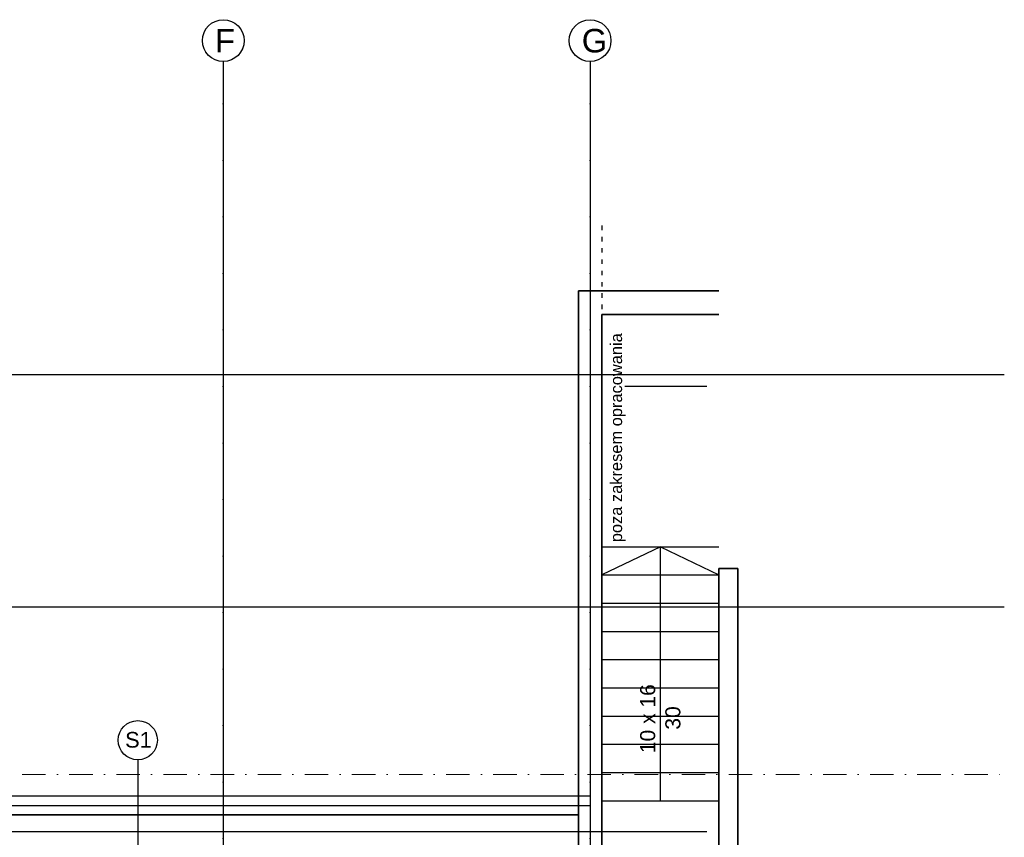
# Model space of a CAD drawing. Header units: millimetres. Extents: x -7023 to 53801, y 9849 to 33561.
# Tile 52 of 256: x 8306 to 9353, y 19137 to 20006. Entities that reach past the tile are written whole.
import ezdxf

# ---------------------------------------------------------------- set-up
doc = ezdxf.new("R2010")
doc.units = ezdxf.units.MM
doc.linetypes.add('ACAD_ISO03W100', pattern=[30, 12, -18])
doc.linetypes.add('DASHDOTX2', pattern=[2, 1, -0.5, 0, -0.5])
doc.layers.add('.IE_podklad', color=252, linetype='Continuous')
doc.layers.add('PROJEKT osie', color=251, linetype='DASHDOTX2', lineweight=9)
doc.styles.add('Arial', font='arial.ttf', dxfattribs={"height": 125})
doc.styles.add('Opisowy', font='arial.ttf')
doc.styles.get("Standard").update_dxf_attribs({"font": 'arial.ttf'})
doc.linetypes.add('ZIGZAG', pattern='A,0.00254,-5.08,[131,ltypeshp.shx,S=5.08,R=0,X=-5.08,Y=0],-10.16,[131,ltypeshp.shx,S=5.08,R=180,X=5.08,Y=0],-5.08', length=20.32254)

# ---------------------------------------------------------------- blocks, each defined once
blk = doc.blocks.new('OSIE DOMKU')
at = {"layer": 'PROJEKT osie', "ltscale": 30}
for p, q in [((-30726.6, 6224.5), (-30726.6, 4137.1)), ((-30336.5, 6224.5), (-30336.5, 4137.1))]:
    blk.add_line(p, q, dxfattribs=at)
at = {"layer": 'PROJEKT osie', "ltscale": 25}
for p, q in [((-33195, 5891.6), (-29896, 5891.6)), ((-33195, 5466.6), (-29896, 5466.6)), ((-33195, 5405.6), (-30212.4, 5405.6))]:
    blk.add_line(p, q, dxfattribs=at)
at = {"layer": 'PROJEKT osie', "linetype": 'Continuous'}
for centre in [(-30726.6, 6246.8), (-30336.5, 6246.8)]:
    blk.add_circle(centre, 22.2, dxfattribs=at)
at = {"layer": 'PROJEKT osie', "char_height": 25, "width": 492.116, "attachment_point": 1}
for s, insert in [('F', (-30735.5, 6259.2)), ('G', (-30345.4, 6259.2))]:
    blk.add_mtext(s, dxfattribs=dict(at, insert=insert))

msp = doc.modelspace()

# ---------------------------------------------------------------- linework, layer by layer
at = {"layer": '.IE_podklad', "ltscale": 30}
for p, q in [((8522.5, 19961.5), (8522.5, 17874.1)), ((8912.6, 19961.5), (8912.6, 17874.1))]:
    msp.add_line(p, q, dxfattribs=at)
at = {"layer": '.IE_podklad', "linetype": 'ACAD_ISO03W100', "lineweight": 30, "ltscale": 0.4}
msp.add_line((8925.1, 19787.1), (8925.1, 18133.4), dxfattribs=at)
at = {"layer": '.IE_podklad', "lineweight": 35}
for p, q in [((8900.1, 18523.8), (8900.1, 19717.6)), ((8900.1, 19717.6), (9049.6, 19717.6)), ((9049.6, 19692.6), (8925.1, 19692.6)), ((8925.1, 19692.6), (8925.1, 18523.8)), ((9049.6, 18514.1), (9049.6, 19422.6)), ((9049.6, 19422.6), (9069.6, 19422.6)), ((9069.6, 19422.6), (9069.6, 18514.1)), ((8900.1, 19160.6), (7836, 19160.6)), ((8543, 19160.6), (8518, 19160.6))]:
    msp.add_line(p, q, dxfattribs=at)
at = {"layer": '.IE_podklad', "ltscale": 25}
for p, q in [((6054.1, 19628.7), (9353.1, 19628.7)), ((6054.1, 19381.7), (9353.1, 19381.7)), ((6054.1, 19142.7), (9036.7, 19142.7))]:
    msp.add_line(p, q, dxfattribs=at)
at = {"layer": '.IE_podklad'}
for p, q in [((9036.7, 19616.1), (8949.6, 19616.1)), ((8431.6, 19219.1), (8431.6, 19110.1)), ((7811.1, 19180.6), (8912.1, 19180.6)), ((8900.1, 19160.6), (7811.1, 19160.6))]:
    msp.add_line(p, q, dxfattribs=at)
at = {"layer": '.IE_podklad', "ltscale": 10}
for p, q in [((8925.1, 19445.6), (9049.6, 19445.6)), ((8987.3, 19445.6), (8925.1, 19415.6)), ((8987.3, 19175.6), (8987.3, 19445.6)), ((8987.3, 19445.6), (9049.6, 19415.6)), ((8925.1, 19415.6), (9049.6, 19415.6)), ((8925.1, 19385.6), (9049.6, 19385.6)), ((8925.1, 19355.6), (9049.6, 19355.6)), ((8925.1, 19325.6), (9049.6, 19325.6)), ((8925.1, 19295.6), (9049.6, 19295.6)), ((8925.1, 19265.6), (9049.6, 19265.6)), ((8925.1, 19235.6), (9049.6, 19235.6)), ((8925.1, 19205.6), (9049.6, 19205.6)), ((8925.1, 19175.6), (9049.6, 19175.6))]:
    msp.add_line(p, q, dxfattribs=at)
at = {"layer": '.IE_podklad', "linetype": 'ZIGZAG'}
msp.add_line((7811.1, 19170.6), (8912.1, 19170.6), dxfattribs=at)
at = {"layer": '.IE_podklad', "linetype": 'Continuous'}
for centre in [(8522.5, 19983.8), (8912.6, 19983.8)]:
    msp.add_circle(centre, 22.2, dxfattribs=at)
at = {"layer": '.IE_podklad'}
msp.add_circle((8431.6, 19239.9), 20.8, dxfattribs=at)

# ---------------------------------------------------------------- block references
msp.add_blockref('OSIE DOMKU', (39249.1, 13737), dxfattribs=at)

# ---------------------------------------------------------------- texts
at = {"layer": '.IE_podklad', "linetype": 'Continuous'}
for s, height, style, p in [('poza zakresem opracowania', 12.5, 'Arial', (8946.6, 19450.4)), ('10 x 16', 16, 'Opisowy', (8981.8, 19226.1)), ('30', 16, 'Opisowy', (9008.6, 19251.1))]:
    msp.add_text(s, height=height, rotation=90, dxfattribs=dict(at, style=style)).set_placement(p)
at = {"layer": '.IE_podklad', "linetype": 'Continuous', "style": 'Opisowy'}
msp.add_text('S1', height=16.64, dxfattribs=at).set_placement((8418.1, 19232))
at = {"layer": '.IE_podklad', "char_height": 25, "width": 492.116, "attachment_point": 1}
for s, insert in [('F', (8513.6, 19996.2)), ('G', (8903.7, 19996.2))]:
    msp.add_mtext(s, dxfattribs=dict(at, insert=insert))

doc.saveas('drawing.dxf')
